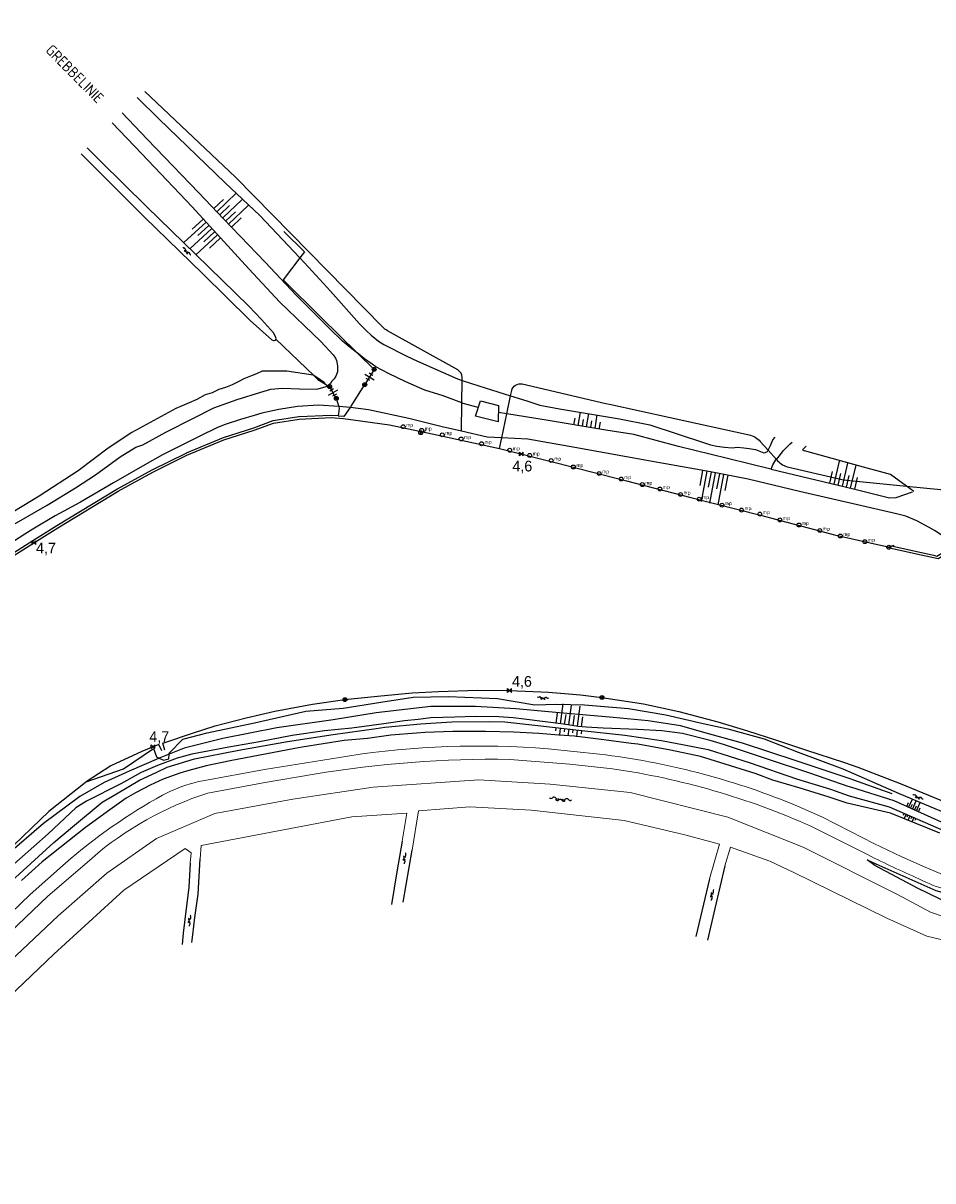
# Model space of a CAD drawing. Header units: millimetres. Extents: x 149344 to 154519, y 463794 to 476271.
# Tile 9 of 70: x 151260 to 151473, y 465972 to 466243. Entities that reach past the tile are written whole.
import ezdxf

# ---------------------------------------------------------------- set-up
doc = ezdxf.new("R2010")
doc.units = ezdxf.units.MM
doc.header["$LTSCALE"] = 4
doc.layers.get('0').update_dxf_attribs({"color": 252, "linetype": 'CONTINUOUS'})
for name, color, linetype in [('Gebouw', 252, 'CONTINUOUS'), ('Kilometrering', 252, 'CONTINUOUS'), ('Straatnaam', 252, 'CONTINUOUS'), ('symbool talud', 252, 'CONTINUOUS'), ('symbool water', 252, 'CONTINUOUS'), ('Topografie', 252, 'CONTINUOUS')]:
    doc.layers.add(name, color=color, linetype=linetype)
doc.styles.add('ISO', font='ISO')
doc.styles.add('rtw_iso', font='iso-rtw.shx')

# ---------------------------------------------------------------- blocks, each defined once
blk = doc.blocks.new('water4')
at = {"linetype": 'Continuous'}
for centre, start, end in [((-0.01, 0.75), 129.7446, 230.2554), ((-0.32, 1.12), 309.7446, 50.2554), ((-0.32, 0.37), 309.7446, 50.2554), ((0.32, 0.01), 129.7446, 230.2554), ((0, 0.38), 309.7446, 50.2554), ((-0.01, -0.74), 129.7446, 230.2554), ((-0.32, -0.37), 309.7446, 50.2554), ((-0.32, -1.12), 309.7446, 50.2554), ((0, -0.37), 309.7446, 50.2554)]:
    blk.add_arc(centre, 0.244, start, end, dxfattribs=at)
blk = doc.blocks.new('talud')
for p, q in [((0, 0.75), (0.5, 0.75)), ((0, 0.5), (1, 0.5)), ((0, 0.25), (0.5, 0.25)), ((0, 0), (1, 0)), ((0, -0.25), (0.5, -0.25)), ((0, -0.5), (1, -0.5)), ((0, -0.75), (0.5, -0.75))]:
    blk.add_line(p, q)
blk = doc.blocks.new('DRHEK')
at = {"linetype": 'Continuous'}
for p, q in [((1.25, 0), (-1.25, 0)), ((-0.5, 0.7), (0.5, 0.7)), ((-0.5, -0.7), (0.5, -0.7))]:
    blk.add_line(p, q, dxfattribs=at)
blk = doc.blocks.new('water6')
at = {"linetype": 'Continuous'}
for centre, start, end in [((0.16, 1.47), 129.7446, 230.2554), ((-0.47, 2.22), 309.7446, 50.2554), ((-0.47, 0.72), 309.7446, 50.2554), ((0.49, 0), 129.7446, 230.2554), ((-0.14, 0.75), 309.7446, 50.2554), ((0.16, -1.51), 129.7446, 230.2554), ((-0.47, -0.76), 309.7446, 50.2554), ((-0.47, -2.26), 309.7446, 50.2554), ((-0.14, -0.75), 309.7446, 50.2554)]:
    blk.add_arc(centre, 0.488, start, end, dxfattribs=at)
blk = doc.blocks.new('paal')
for radius in [0.45, 0.2]:
    blk.add_circle((0, 0), radius)
blk = doc.blocks.new('kilometerpaal')
for p, q in [((-0.44, 0.44), (0.44, -0.44)), ((-0.44, -0.44), (-0.44, 0.44)), ((0.44, 0.44), (-0.44, -0.44)), ((0.44, -0.44), (0.44, 0.44))]:
    blk.add_line(p, q)
at = {"style": 'rtw_iso'}
blk.add_attdef('KILOMETERPAAL', (0.59, 0.87), '', height=2.5, dxfattribs=at)
blk = doc.blocks.new('meerpaal')
at = {"color": 0}
blk.add_circle((0, 0), 0.45, dxfattribs=at)
at = {"style": 'ISO'}
blk.add_attdef('MEERPAAL', (0.7, 0), '', height=0.9, dxfattribs=at)
blk = doc.blocks.new('aanduidingsbord')
for p, q in [((-0.81, -0.33), (0, 0)), ((-1.45, -0.5), (-1.01, -0.5))]:
    blk.add_line(p, q)
at = {"color": 0}
blk.add_circle((-1.23, -0.5), 0.45, dxfattribs=at)

msp = doc.modelspace()

# ---------------------------------------------------------------- linework, layer by layer
at = {"layer": 'Gebouw'}
msp.add_lwpolyline([(151371.59, 466153.13), (151371.51, 466149.32), (151366.16, 466150.63), (151367.34, 466154.16), (151371.59, 466153.13)], dxfattribs=at)
at = {"layer": 'Topografie'}
for points in [[(152884.8, 465087.49, 0), (152892.81, 465082.89, 0.000005)], [(151500.38, 466039.9), (151498.83, 466037.3), (151496.6, 466036.9), (151486, 466035.45, -0.112811), (151474.7, 466037.72), (151469.73, 466040.17), (151459.6, 466045.56), (151457.76, 466046.87), (151459.81, 466045.91), (151470.32, 466041.28), (151473.88, 466039.73, 0.107063), (151485.32, 466038.2), (151489.64, 466039.17, 0.229229), (151493.58, 466042.54, 0.293374), (151493.59, 466045.21)]]:
    msp.add_lwpolyline(points, format="xyb", dxfattribs=at)
for points in [[(151287.07, 466225.1), (151292.13, 466220.1), (151307.61, 466205.18), (151315.75, 466197.49), (151325.11, 466187.64)], [(151338.61, 466165.36), (151337.26, 466166.34), (151335.12, 466168.15), (151332.01, 466171.14), (151324.27, 466178.91), (151316.98, 466186.59), (151307.27, 466196.72), (151301.47, 466202.85), (151289.43, 466215.38), (151283.53, 466221.55)], [(151281.22, 466219.23), (151288.19, 466211.92), (151299.93, 466199.52), (151313.18, 466185.07), (151320.4, 466177.29), (151330.05, 466168.08), (151332.89, 466164.92), (151333.47, 466164.17), (151333.72, 466163.62), (151333.93, 466162.39), (151333.88, 466160.97), (151333.54, 466159.99), (151333.14, 466159.34), (151332.62, 466158.78), (151332.24, 466158.26), (151331.69, 466157.74)], [(151319.51, 466168.59), (151319.61, 466168.78), (151319.36, 466169.38), (151318.91, 466170.1), (151316.11, 466173.22), (151313.17, 466176.31), (151300.79, 466188.39), (151289.3, 466199.54), (151278.49, 466210.25), (151275.37, 466213.37)], [(151273.95, 466211.94), (151288.81, 466197.11), (151302.38, 466183.94), (151313.49, 466172.98), (151318.54, 466168.45), (151318.94, 466168.3), (151319.11, 466168.3), (151319.39, 466168.36), (151319.51, 466168.59)], [(151325.11, 466187.64), (151327.16, 466185.48), (151332.24, 466179.85), (151339.06, 466172.18), (151340.62, 466170.61), (151341.82, 466169.54), (151343.53, 466168.14), (151344.76, 466167.35), (151350.12, 466164.67), (151352.63, 466163.48), (151361.96, 466159.32), (151363.06, 466158.97)], [(151362.99, 466153.7), (151358.6, 466155.33), (151354.36, 466156.71), (151349.9, 466158.64), (151345.84, 466160.6), (151342.86, 466162.18), (151342, 466162.73), (151340.25, 466164), (151338.94, 466165.12), (151338.61, 466165.36)], [(151328.35, 466160.1), (151328.26, 466160.16), (151322.1, 466161.14), (151317.85, 466161.12), (151316.27, 466161.11), (151314.98, 466160.5), (151313.6, 466159.97), (151311.98, 466159.31), (151310.83, 466158.68), (151309.31, 466157.9), (151307.71, 466157.34), (151306.19, 466156.86), (151304.61, 466156.08), (151302.99, 466155.57), (151301.02, 466154.51), (151299.2, 466153.72), (151297.55, 466153.02), (151296.08, 466152.43), (151285.85, 466146.76), (151280.31, 466143.15), (151273.28, 466137.86), (151264.11, 466131.94), (151253.93, 466125.71)], [(151331.14, 466158.07), (151330.79, 466158.47), (151328.35, 466160.1)], [(151342.5, 466161.55), (151340.29, 466157.99)], [(151255.74, 466123.87), (151266.04, 466129.77), (151272.63, 466133.83), (151277.29, 466136.91), (151283.12, 466141.09), (151286.74, 466143.38), (151288.36, 466143.94), (151293.75, 466146.89), (151300.22, 466150.17), (151304.96, 466152.55), (151310.45, 466154.53), (151316, 466156.25), (151318.29, 466156.89), (151321.09, 466157.13), (151325.05, 466157.02), (151329.07, 466156.94), (151331.55, 466157.6)], [(151331.55, 466157.6), (151331.14, 466158.07)], [(151331.69, 466157.74), (151331.55, 466157.6)], [(151333.64, 466154.76), (151332.09, 466157.5)], [(151363.06, 466158.97), (151366.94, 466157.72), (151374.41, 466155.38)], [(151374.41, 466155.38), (151378.21, 466154.19), (151381.2, 466153.16), (151385.8, 466152.35), (151399.85, 466149.97), (151406.96, 466148.55), (151419.71, 466144.38), (151421.16, 466143.88), (151422.66, 466143.62), (151424.42, 466143.37), (151426.19, 466143.18), (151427.44, 466143.34), (151428.92, 466143.22), (151430.19, 466143.08), (151431.7, 466142.78), (151433.63, 466142.07), (151433.93, 466142.12), (151434.5, 466142.34), (151434.65, 466142.64)], [(151334.2, 466152.88), (151329.44, 466153.16), (151324.57, 466152.89), (151320.19, 466152.15), (151316.19, 466151.3), (151314.45, 466150.79), (151311.2, 466149.85), (151307.65, 466148.63), (151305.83, 466147.95), (151301.56, 466145.85), (151292.95, 466141.58), (151288.86, 466139.21), (151281.5, 466135.05), (151273.85, 466130.48), (151267.86, 466127.3), (151262.67, 466124.15), (151260.82, 466122.99), (151253.89, 466118.56)], [(151336.93, 466152.67), (151334.2, 466152.88)], [(151362.9, 466147.08), (151358.38, 466148.15), (151350.59, 466150.09), (151341.15, 466152.09), (151336.95, 466152.66), (151336.93, 466152.67)], [(151366.83, 466152.62), (151363.33, 466153.57), (151362.99, 466153.7)], [(151373.51, 466151.14), (151371.55, 466151.45)], [(151435.33, 466138.21), (151435.27, 466138.22), (151425.1, 466140.72), (151413.68, 466143.52), (151403.24, 466146.35), (151396.68, 466147.32), (151382.21, 466149.78), (151373.51, 466151.14)], [(151372.32, 466145.52), (151368.9, 466145.67), (151362.9, 466147.08)], [(151434.65, 466142.64), (151435.19, 466143.72), (151435.74, 466145.1), (151436.25, 466145.7)], [(151478.61, 466120.52), (151473.53, 466123.91), (151472.29, 466124.57), (151469.37, 466126.12), (151466.84, 466127.23), (151464.68, 466127.77), (151456.55, 466129.64), (151441.97, 466133), (151429.93, 466135.87), (151421.11, 466137.58), (151407.12, 466140.11), (151389.42, 466143.29), (151378.43, 466145.26), (151372.32, 466145.52)], [(151436.57, 466140.5), (151437.31, 466141.36), (151438.13, 466142.51), (151439.79, 466144.17), (151440.22, 466144.55)], [(151467, 466134.23), (151463.27, 466136.95), (151456.08, 466138.89), (151443.13, 466142.49), (151442.93, 466142.53), (151442.78, 466142.81), (151443.53, 466143.6)], [(151435.33, 466138.21), (151435.74, 466139.22), (151436.46, 466140.38), (151436.57, 466140.5)], [(151435.33, 466138.21), (151454.6, 466133.61), (151463.04, 466131.54), (151464.54, 466131.63), (151468.39, 466132.9)], [(151468.69, 466133), (151467, 466134.23)], [(151463.03, 466120.01), (151463.02, 466119.79), (151470.39, 466118.17), (151474.39, 466117.3), (151480.48, 466120.94), (151485.46, 466112.7), (151485.66, 466112.82), (151487.41, 466109.86), (151489.65, 466108.58), (151489.69, 466108.65)], [(151478.61, 466120.52), (151474.08, 466117.8), (151473.7, 466117.98), (151470.53, 466118.67), (151463.11, 466120.28), (151463.03, 466120.01)], [(151294.55, 466071.58), (151294.57, 466071.82), (151297.71, 466075.08), (151303.47, 466076.57), (151314.48, 466078.87), (151326.53, 466081.66), (151335.23, 466082.32), (151344.05, 466083.73), (151351.58, 466084.9), (151359.91, 466085.09), (151371.37, 466084.62), (151380.06, 466083.14), (151385.23, 466083.27), (151391.66, 466083.11), (151402, 466082.26), (151410.67, 466080.79), (151419.45, 466078.71), (151425.2, 466077.53), (151433.66, 466075.15), (151441.64, 466072.01), (151452.12, 466068.13), (151465.28, 466062.35), (151483.43, 466054.71), (151485.63, 466056.14)], [(151483.86, 466051.75), (151464.08, 466060.66), (151454.18, 466063.78), (151453.38, 466064.04), (151444.59, 466067.03), (151434.26, 466070.48), (151424.17, 466073.84), (151421.06, 466074.77), (151414.58, 466076.42), (151409.8, 466077.02), (151404.09, 466077.37), (151396.06, 466077.68), (151392.08, 466077.89), (151390.18, 466078.06), (151386.75, 466078.62), (151377.54, 466079.77), (151375.01, 466080.11), (151371.63, 466080.3), (151366.11, 466080.37), (151361.35, 466080.2), (151355.73, 466080.07), (151352.75, 466079.66), (151349.58, 466079.37), (151344.78, 466078.67), (151337.25, 466077.68), (151330.9, 466077), (151323.28, 466075.94), (151315.71, 466074.48), (151308.51, 466073.2), (151299.84, 466071.58), (151296.42, 466070.61), (151291.85, 466068.96), (151287.98, 466067.27), (151283.21, 466064.67), (151275.18, 466060.58), (151272.71, 466059.04), (151266.26, 466052.98), (151256.22, 466044.05)], [(151256.83, 466041.1), (151267.57, 466050.96), (151271.95, 466054.56), (151278.9, 466060.32), (151282.25, 466062.29), (151287.58, 466065.49), (151291.48, 466067.28), (151294.05, 466068.52), (151300.44, 466070.51), (151310.86, 466072.48), (151322.26, 466074.51), (151332.88, 466076.19), (151342.93, 466077.56), (151344.98, 466077.92), (151353.31, 466078.68), (151360.63, 466079.17), (151369.39, 466079.21), (151373.04, 466079.13), (151380.8, 466078.26), (151391.04, 466077.08), (151401.14, 466076.01), (151409.66, 466074.77), (151414.96, 466073.79), (151420.62, 466072.67), (151430.42, 466069.54), (151441.29, 466065.81), (151449.23, 466063.37), (151453.59, 466061.82), (151462.97, 466059.3), (151476.16, 466053.47)], [(151474.77, 466053.09), (151463.22, 466057.79), (151453.08, 466060.09), (151448.89, 466061.49), (151442.13, 466063.66), (151435.76, 466065.53), (151431.6, 466067.02), (151418.83, 466071.01), (151411.79, 466072.55), (151404.16, 466073.94), (151402.61, 466074.11), (151396.17, 466074.96), (151389.36, 466075.8), (151385.64, 466076.01), (151381.01, 466076.44), (151375.13, 466076.76), (151368.5, 466076.85), (151360.85, 466076.84), (151354.34, 466076.61), (151352.37, 466076.5), (151346.42, 466076.03), (151340.92, 466075.22), (151335.44, 466074.75), (151325.64, 466073.25), (151323.97, 466072.87), (151308.8, 466069.99), (151303.23, 466068.87), (151299.13, 466067.77), (151297.03, 466067.16), (151293.16, 466065.74), (151290.09, 466064.35), (151286.65, 466062.56), (151284.53, 466061.32), (151280.71, 466058.6), (151274.95, 466054.4), (151264.84, 466046.44), (151260.01, 466042.07)], [(151275.15, 466065.08), (151283.84, 466068.13), (151290.9, 466072.91), (151291.59, 466070.97), (151292.22, 466070.66)], [(151292.22, 466070.66), (151293.24, 466070.14), (151294.44, 466070.49), (151294.55, 466071.58)], [(151349.05, 466051.24), (151347.79, 466044.05), (151346.53, 466036.43)], [(151349.24, 466036.94), (151351.37, 466049.15)], [(151299.43, 466046.07), (151299.18, 466040.37), (151298.58, 466036.12), (151297.81, 466029.73), (151297.61, 466027.11)], [(151299.83, 466027.54), (151300.06, 466029.34), (151300.54, 466033.35), (151301.32, 466038.83), (151301.8, 466047.12)], [(151424.51, 466045.46), (151422.15, 466035.47), (151420.45, 466028.11)], [(151420.94, 466042.44), (151417.71, 466028.93)]]:
    msp.add_lwpolyline(points, dxfattribs=at)
at = {"layer": 'Topografie', "flags": 128}
for points in [[(151363.06, 466158.97), (151363.07, 466159.63, 0.275322), (151362.04, 466161.41), (151345.59, 466170.6, -0.071358), (151344.46, 466171.46), (151310.05, 466206.52), (151288.82, 466226.52)], [(151374.41, 466155.38), (151374.67, 466156.59, -0.419582), (151377.08, 466158.13), (151396.66, 466153.6), (151397.51, 466153.39), (151411.71, 466150.3), (151430.16, 466146.24, -0.156927), (151432.8, 466144.69), (151434.65, 466142.64)], [(151334.11, 466150.66), (151335.37, 466150.58, -0.019337), (151335.41, 466150.58), (151335.49, 466150.56), (151336.93, 466152.67)], [(151334.11, 466150.66), (151332.44, 466150.77, 0.02741), (151332.39, 466150.77), (151324.92, 466150.42, 0.026416), (151324.86, 466150.42), (151318.9, 466149.5, 0.049395), (151318.81, 466149.48), (151314.25, 466147.82), (151307.2, 466145.58, 0.022904), (151307.16, 466145.57), (151298.51, 466141.92, 0.014736), (151298.48, 466141.91), (151290.49, 466137.98, 0.010948), (151290.47, 466137.97), (151282.35, 466133.51, 0.011106), (151282.33, 466133.5), (151268.24, 466124.94, 0.003025), (151268.24, 466124.94), (151262.65, 466121.45, 0.001652), (151262.65, 466121.45), (151249.27, 466112.98), (151232.84, 466102.73)], [(151436.57, 466140.5), (151436.85, 466140.19, 0.153661), (151439.43, 466138.66), (151451.53, 466135.84, 0.032194), (151452.17, 466135.73), (151467, 466134.23)]]:
    msp.add_lwpolyline(points, format="xyb", dxfattribs=at)
for points in [[(151321.4, 466193.75), (151326.17, 466189.05), (151325.11, 466187.64)], [(151325.11, 466187.64), (151321.22, 466182.46), (151330.08, 466173.7), (151338.61, 466165.36)], [(151319.51, 466168.59), (151328.35, 466160.1)], [(151338.61, 466165.36), (151342.5, 466161.55)], [(151328.35, 466160.1), (151329.34, 466159.16), (151331.14, 466158.07)], [(151331.14, 466158.07), (151331.69, 466157.74)], [(151331.69, 466157.74), (151332.09, 466157.5)], [(151336.93, 466152.67), (151337.1, 466152.91), (151340.29, 466157.99)], [(151362.99, 466153.7), (151363.06, 466158.97)], [(151333.64, 466154.76), (151334.2, 466152.88)], [(151373.51, 466151.14), (151374.41, 466155.38)], [(151334.2, 466152.88), (151334.33, 466152.42), (151334.11, 466150.66)], [(151362.9, 466147.08), (151362.99, 466153.7)], [(151372.32, 466145.52), (151373.51, 466151.14)], [(151215, 466091.05), (151217.93, 466092.85), (151233.1, 466102.31), (151249.54, 466112.55), (151262.92, 466121.03), (151268.5, 466124.51), (151282.59, 466133.07), (151290.71, 466137.53), (151298.7, 466141.46), (151307.35, 466145.11), (151314.41, 466147.35), (151318.98, 466149.01), (151324.94, 466149.92), (151332.41, 466150.27), (151335.34, 466150.08), (151346.05, 466148.56), (151356.08, 466146.48), (151371.8, 466143.05)], [(151371.8, 466143.05), (151372.32, 466145.52)], [(151371.8, 466143.05), (151385.17, 466139.71), (151401.48, 466135.49), (151416.56, 466131.57), (151432.82, 466127.46), (151450.16, 466122.84), (151463.03, 466120.01)], [(151434.65, 466142.64), (151436.57, 466140.5)], [(151467, 466134.23), (151474.93, 466133.43), (151475.72, 466133.35), (151488.27, 466135.69)], [(151293.53, 466072.55), (151293.08, 466074.12), (151300.2, 466076.55), (151305.3, 466078.24), (151312.59, 466080.08), (151319.27, 466081.67), (151328.08, 466083.27), (151335.66, 466084.33), (151343.28, 466085.17), (151351.39, 466085.89), (151357.5, 466086.22), (151366.67, 466086.53), (151374.14, 466086.47), (151383.29, 466086.05), (151390.72, 466085.43), (151395.77, 466084.84), (151405.44, 466083.32), (151413.77, 466081.54), (151422.83, 466079.14), (151429.81, 466077.02), (151436.62, 466074.83), (151443.37, 466072.6), (151452.52, 466069.59), (151455.58, 466068.5), (151465.53, 466064.72), (151485.74, 466056.37)], [(151463.66, 466062.34), (151454.68, 466065.48), (151453.82, 466065.79), (151441.17, 466070.03), (151428.66, 466074.13), (151420.96, 466076.22), (151414.12, 466078.18), (151406.55, 466079.4), (151398.35, 466080.17), (151384.98, 466081.34), (151375.62, 466082.15), (151366.22, 466082.74), (151355.77, 466082.73), (151342.98, 466081.26), (151332.89, 466079.63), (151319.74, 466077.76), (151307.12, 466075.23), (151298.03, 466072.97), (151294.55, 466071.58)], [(151292.83, 466072.37), (151292.14, 466073.86), (151290.79, 466073.32), (151288.12, 466072.22), (151280.92, 466068.86), (151275.15, 466065.08)], [(151292.22, 466070.66), (151292.02, 466070.58), (151285.2, 466067.57), (151279.38, 466064.98), (151273.63, 466061.69), (151265.14, 466055.33), (151256.67, 466048.02)], [(151294.55, 466071.58), (151292.22, 466070.66)], [(151275.15, 466065.08), (151274.95, 466064.95), (151266.37, 466058.14), (151256.17, 466048.38)]]:
    msp.add_lwpolyline(points, dxfattribs=at)
at = {"layer": 'Topografie', "lineweight": 0}
for points in [[(151475.4, 466043.46), (151471.32, 466045.16), (151465.88, 466047.54), (151459.37, 466050.68), (151453.86, 466053.53), (151447.17, 466056.92), (151440.23, 466059.96, 0.066204), (151395.19, 466071.6), (151383.19, 466072.83, 0.058083), (151336.3, 466071.12), (151316.82, 466068.03), (151302.4, 466065.37, 0.05813), (151294.71, 466062.84), (151293, 466061.97, 0.052269), (151270.3, 466046.12), (151262.04, 466038.74), (151250.73, 466027.94)], [(151493.44, 466045.27), (151493.26, 466045.21), (151492.35, 466043.35, -0.316444), (151483.4, 466038.77, -0.107732), (151469.89, 466042.44, -0.014622), (151457.99, 466048.03), (151444.76, 466054.66, 0.070382), (151398.21, 466068.14), (151388.22, 466069.26), (151374.21, 466070.36, 0.04597), (151328.44, 466066.87), (151316.54, 466064.88), (151303.56, 466062.48, 0.10124), (151276.43, 466047.22), (151266.17, 466038.36), (151253.75, 466026.6)]]:
    msp.add_lwpolyline(points, format="xyb", dxfattribs=at)
at = {"layer": 'Topografie', "lineweight": 0, "flags": 128}
for points in [[(151516.4, 466026.44), (151508.82, 466031.27), (151499.4, 466033.04), (151490.56, 466032.47), (151483.65, 466031.85), (151478.53, 466032.6), (151472.63, 466034.64), (151464.89, 466038.78), (151442.84, 466049.87), (151425.19, 466056.82), (151402.38, 466062.61), (151383.66, 466064.56), (151366.96, 466065.57), (151342.24, 466063.85), (151323.45, 466061.09), (151305.22, 466057.71), (151291.59, 466051.85), (151279.95, 466043.75), (151268.58, 466033.81), (151251.66, 466017.9)], [(151351.37, 466049.15), (151352.89, 466058.36), (151364.87, 466059.27), (151379.18, 466058.46), (151400.95, 466056.08), (151415.11, 466052.73), (151423.26, 466050.56), (151420.94, 466042.44)], [(151301.8, 466047.12), (151302.07, 466050.26), (151337.23, 466056.92), (151350.16, 466057.81), (151349.05, 466051.24)], [(151241.25, 465999.68), (151267.54, 466024.79), (151283.94, 466039.74), (151298.28, 466049.52), (151299.7, 466048.51), (151299.43, 466046.07)], [(151424.51, 466045.46), (151425.86, 466049.83), (151435.04, 466046.53), (151440.67, 466043.9), (151462.35, 466033.22), (151471.77, 466028.99), (151482.66, 466026.43), (151481.08, 466019.03)]]:
    msp.add_lwpolyline(points, dxfattribs=at)

# ---------------------------------------------------------------- block references
at = {"layer": 'Kilometrering', "linetype": 'Continuous'}
ref = msp.add_blockref('kilometerpaal', (151376.91, 466141.77), dxfattribs=at)
ref.add_attrib('KILOMETERPAAL', '4,6', (151374.82, 466137.68), dxfattribs={"layer": '0', "height": 2.5, "style": 'rtw_iso'})
ref = msp.add_blockref('kilometerpaal', (151262.92, 466121.03), dxfattribs=at)
ref.add_attrib('KILOMETERPAAL', '4,7', (151263.41, 466118.52), dxfattribs={"layer": '0', "height": 2.5, "style": 'rtw_iso'})
msp.add_blockref('kilometerpaal', (151374.14, 466086.47), dxfattribs=at).add_auto_attribs({'KILOMETERPAAL': '4,6'})
ref = msp.add_blockref('kilometerpaal', (151290.79, 466073.32), dxfattribs=at)
ref.add_attrib('KILOMETERPAAL', '4,7', (151289.9, 466074.43), dxfattribs={"layer": '0', "height": 2.5, "style": 'rtw_iso'})
at = {"layer": 'symbool talud'}
for p, xscale, yscale, zscale, rotation in [((151307.07, 466196.96), 6.278508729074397, 4, 6.278508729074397, 43.58339236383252), ((151304.46, 466194.41), 6.835504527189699, 4, 6.835504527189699, 222.5196022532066), ((151392.17, 466148.1), 3.183725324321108, 4, 3.183725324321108, 80.48733906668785), ((151451.98, 466134.23), 5.563598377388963, 4, 5.563598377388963, 76.53488951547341), ((151422.26, 466137.34), 7.189399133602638, 4, 7.189399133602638, 259.2626061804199), ((151388.03, 466078.41), 4.688279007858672, 4, 4.688279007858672, 82.25423412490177), ((151387.99, 466077.43), 1.559840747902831, 4, 1.559840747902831, 263.4350526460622), ((151468.4, 466058.71), 2.129315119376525, 2, 2.129315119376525, 65.75237967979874), ((151467.79, 466057.17), 1.167657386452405, 2, 1.167657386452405, 246.1238259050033)]:
    msp.add_blockref('talud', p, dxfattribs=dict(at, xscale=xscale, yscale=yscale, zscale=zscale, rotation=rotation))
at = {"layer": 'symbool water'}
for name, p, rotation in [('water4', (151298.6, 466189.12), 225.0144814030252), ('water4', (151381.96, 466084.68), 264.6705207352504), ('water4', (151469.6, 466061.51), 245.955875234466), ('water6', (151386.06, 466061.01), 263.4710401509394), ('water4', (151349.57, 466047.23), 171.6276414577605), ('water4', (151421.47, 466038.66), 167.2659878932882), ('water4', (151299.29, 466032.65), 173.2565662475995)]:
    msp.add_blockref(name, p, dxfattribs=dict(at, rotation=rotation))
at = {"layer": 'Topografie', "linetype": 'Continuous'}
for name, p in [('paal', (151342.5, 466161.55)), ('paal', (151332.09, 466157.5)), ('paal', (151340.29, 466157.99)), ('paal', (151333.64, 466154.76)), ('aanduidingsbord', (151354.59, 466147.24)), ('aanduidingsbord', (151464.07, 466120.46)), ('paal', (151335.66, 466084.33)), ('paal', (151395.77, 466084.84))]:
    msp.add_blockref(name, p, dxfattribs=at)
at = {"layer": 'Topografie'}
for p, rotation in [((151341.39, 466159.77), 148.2449414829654), ((151332.87, 466156.13), 209.591515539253)]:
    msp.add_blockref('DRHEK', p, dxfattribs=dict(at, rotation=rotation))
at = {"layer": 'Topografie', "linetype": 'Continuous'}
for p in [(151349.26, 466148.14), (151353.6, 466147.28), (151358.42, 466146.25), (151362.82, 466145.28), (151367.61, 466144.16), (151374.19, 466142.64), (151378.86, 466141.43), (151383.88, 466140.24), (151389.07, 466138.72), (151395.11, 466137.21), (151400.26, 466135.9), (151405.2, 466134.61), (151409.29, 466133.59), (151409.29, 466133.59), (151414.14, 466132.29), (151418.49, 466131.21), (151423.83, 466129.8), (151428.39, 466128.65), (151432.69, 466127.71), (151437.37, 466126.35), (151441.84, 466125.16), (151446.71, 466123.87), (151451.51, 466122.58), (151457.24, 466121.27)]:
    msp.add_blockref('meerpaal', p, dxfattribs=at).add_auto_attribs({'MEERPAAL': 'mp'})

# ---------------------------------------------------------------- texts
at = {"layer": 'Straatnaam', "style": 'ISO'}
msp.add_text('GREBBELINIE', height=2.5, rotation=314.6815, dxfattribs=at).set_placement((151265.46, 466235.97))

doc.saveas('drawing.dxf')
